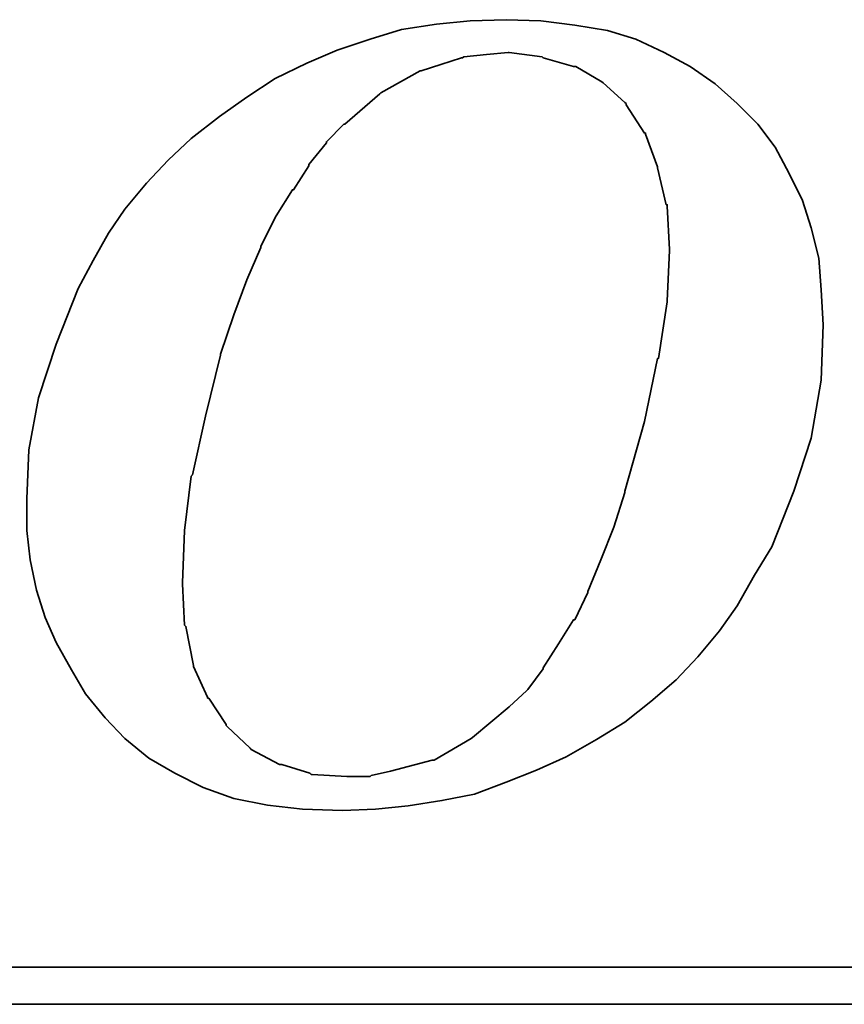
# Model space of a CAD drawing. Extents: x 14 to 593, y 42 to 129.
# Tile 43 of 48: x 173.46 to 175.47, y 87.55 to 89.95. Entities that reach past the tile are written whole.
import ezdxf

# ---------------------------------------------------------------- set-up
doc = ezdxf.new("R2010")
doc.units = 0
doc.header["$LTSCALE"] = 3
doc.header["$MEASUREMENT"] = 0
doc.layers.add('DIM', color=4, linetype='CONTINUOUS')
doc.layers.add('layer 1', color=7, linetype='CONTINUOUS')

# ---------------------------------------------------------------- blocks, each defined once
blk = doc.blocks.new('TBI MOTION logo(完整正式版)')
at = {"layer": 'layer 1', "color": 22, "lineweight": 35}
for points, knots in [([(35.79625, -6.98375), (35.79625, -6.98375), (36.23125, -7.43875), (36.23125, -7.43875), (36.23125, -7.43875), (36.23125, -7.43875), (36.75625, -7.87125), (36.75625, -7.87125), (36.75625, -7.87125), (36.75625, -7.87125), (37.33125, -8.20375), (37.33125, -8.20375), (37.33125, -8.20375), (37.33125, -8.20375), (37.95625, -8.51875), (37.95625, -8.51875), (37.95625, -8.51875), (37.95625, -8.51875), (38.62625, -8.75875), (38.62625, -8.75875), (38.62625, -8.75875), (38.62625, -8.75875), (39.37125, -8.90375), (39.37125, -8.90375), (39.37125, -8.90375), (39.37125, -8.90375), (40.14125, -8.99875), (40.14125, -8.99875), (40.14125, -8.99875), (40.14125, -8.99875), (41.02625, -9.02375), (41.02625, -9.02375), (41.02625, -9.02375), (41.02625, -9.02375), (41.74625, -8.99875), (41.74625, -8.99875), (41.74625, -8.99875), (41.74625, -8.99875), (42.46625, -8.92375), (42.46625, -8.92375), (42.46625, -8.92375), (42.46625, -8.92375), (43.21125, -8.80625), (43.21125, -8.80625), (43.21125, -8.80625), (43.21125, -8.80625), (43.93125, -8.66375), (43.93125, -8.66375), (43.93125, -8.66375), (43.93125, -8.66375), (44.62625, -8.39875), (44.62625, -8.39875), (44.62625, -8.39875), (44.62625, -8.39875), (45.29625, -8.13375), (45.29625, -8.13375), (45.29625, -8.13375), (45.29625, -8.13375), (45.94625, -7.84375), (45.94625, -7.84375), (45.94625, -7.84375), (45.94625, -7.84375), (46.61625, -7.46375), (46.61625, -7.46375), (46.61625, -7.46375), (46.61625, -7.46375), (47.24125, -7.07875), (47.24125, -7.07875), (47.24125, -7.07875), (47.24125, -7.07875), (47.81625, -6.62375), (47.81625, -6.62375), (47.81625, -6.62375), (47.81625, -6.62375), (48.36875, -6.14375), (48.36875, -6.14375), (48.36875, -6.14375), (48.36875, -6.14375), (48.84625, -5.64125), (48.84625, -5.64125), (48.84625, -5.64125), (48.84625, -5.64125), (49.32625, -5.06375), (49.32625, -5.06375), (49.32625, -5.06375), (49.32625, -5.06375), (49.71125, -4.51374), (49.71125, -4.51374), (49.71125, -4.51374), (49.71125, -4.51374), (50.09625, -3.83874), (50.09625, -3.83874), (50.09625, -3.83874), (50.09625, -3.83874), (50.48125, -3.21374), (50.48125, -3.21374), (50.48125, -3.21374), (50.48125, -3.21374), (50.96125, -1.99125), (50.96125, -1.99125), (50.96125, -1.99125), (50.96125, -1.99125), (51.34375, -0.81875), (51.34375, -0.81875), (51.34375, -0.81875), (51.34375, -0.81875), (51.56125, 0.45624), (51.56125, 0.45624), (51.56125, 0.45624), (51.56125, 0.45624), (51.60625, 1.67624), (51.60625, 1.67624), (51.60625, 1.67624), (51.60625, 1.67624), (51.56125, 2.44625), (51.56125, 2.44625), (51.56125, 2.44625), (51.56125, 2.44625), (51.51125, 3.14125), (51.51125, 3.14125), (51.51125, 3.14125), (51.51125, 3.14125), (51.34375, 3.81125), (51.34375, 3.81125), (51.34375, 3.81125), (51.34375, 3.81125), (51.15125, 4.41125), (51.15125, 4.41125), (51.15125, 4.41125), (51.15125, 4.41125), (50.86125, 5.01125), (50.86125, 5.01125), (50.86125, 5.01125), (50.86125, 5.01125), (50.55125, 5.58875), (50.55125, 5.58875), (50.55125, 5.58875), (50.55125, 5.58875), (50.16625, 6.09125), (50.16625, 6.09125), (50.16625, 6.09125), (50.16625, 6.09125), (49.71125, 6.54875), (49.71125, 6.54875), (49.71125, 6.54875), (49.71125, 6.54875), (49.23125, 6.98125), (49.23125, 6.98125), (49.23125, 6.98125), (49.23125, 6.98125), (48.67875, 7.36625), (48.67875, 7.36625), (48.67875, 7.36625), (48.67875, 7.36625), (48.10375, 7.67625), (48.10375, 7.67625), (48.10375, 7.67625), (48.10375, 7.67625), (47.48125, 7.96375), (47.48125, 7.96375), (47.48125, 7.96375), (47.48125, 7.96375), (46.85625, 8.15625), (46.85625, 8.15625), (46.85625, 8.15625), (46.85625, 8.15625), (46.13625, 8.27624), (46.13625, 8.27624), (46.13625, 8.27624), (46.13625, 8.27624), (45.39125, 8.37125), (45.39125, 8.37125), (45.39125, 8.37125), (45.39125, 8.37125), (44.62625, 8.39624), (44.62625, 8.39624), (44.62625, 8.39624), (44.62625, 8.39624), (43.83625, 8.37125), (43.83625, 8.37125), (43.83625, 8.37125), (43.83625, 8.37125), (43.09125, 8.30125), (43.09125, 8.30125), (43.09125, 8.30125), (43.09125, 8.30125), (42.32125, 8.18125), (42.32125, 8.18125), (42.32125, 8.18125), (42.32125, 8.18125), (41.62875, 7.96375), (41.62875, 7.96375), (41.62875, 7.96375), (41.62875, 7.96375), (40.90625, 7.72625), (40.90625, 7.72625), (40.90625, 7.72625), (40.90625, 7.72625), (40.23624, 7.43625), (40.23624, 7.43625), (40.23624, 7.43625), (40.23624, 7.43625), (39.54124, 7.10125), (39.54124, 7.10125), (39.54124, 7.10125), (39.54124, 7.10125), (38.91625, 6.69125), (38.91625, 6.69125), (38.91625, 6.69125), (38.91625, 6.69125), (38.31625, 6.26125), (38.31625, 6.26125), (38.31625, 6.26125), (38.31625, 6.26125), (37.69125, 5.78125), (37.69125, 5.78125), (37.69125, 5.78125), (37.69125, 5.78125), (37.18625, 5.30125), (37.18625, 5.30125), (37.18625, 5.30125), (37.18625, 5.30125), (36.70625, 4.79624), (36.70625, 4.79624), (36.70625, 4.79624), (36.70625, 4.79624), (36.23125, 4.22125), (36.23125, 4.22125), (36.23125, 4.22125), (36.23125, 4.22125), (35.87124, 3.69375), (35.87124, 3.69375), (35.87124, 3.69375), (35.87124, 3.69375), (35.53125, 3.09125), (35.53125, 3.09125), (35.53125, 3.09125), (35.53125, 3.09125), (35.19875, 2.47125), (35.19875, 2.47125), (35.19875, 2.47125), (35.19875, 2.47125), (34.71625, 1.24625), (34.71625, 1.24625), (34.71625, 1.24625), (34.71625, 1.24625), (34.33125, 0.06874), (34.33125, 0.06874), (34.33125, 0.06874), (34.33125, 0.06874), (34.11625, -1.07875), (34.11625, -1.07875), (34.11625, -1.07875), (34.11625, -1.07875), (34.07125, -2.15875), (34.07125, -2.15875), (34.07125, -2.15875), (34.07125, -2.15875), (34.07125, -2.85375), (34.07125, -2.85375), (34.07125, -2.85375), (34.07125, -2.85375), (34.14125, -3.50375), (34.14125, -3.50375), (34.14125, -3.50375), (34.14125, -3.50375), (34.28625, -4.17375), (34.28625, -4.17375), (34.28625, -4.17375), (34.28625, -4.17375), (34.47625, -4.77624), (34.47625, -4.77624), (34.47625, -4.77624), (34.47625, -4.77624), (34.71625, -5.32625), (34.71625, -5.32625), (34.71625, -5.32625), (34.71625, -5.32625), (35.05375, -5.92875), (35.05375, -5.92875), (35.05375, -5.92875), (35.05375, -5.92875), (35.36375, -6.45375), (35.36375, -6.45375), (35.36375, -6.45375), (35.36375, -6.45375), (35.79625, -6.98375), (35.79625, -6.98375)], [0, 0, 0, 0, 0.01388889, 0.01388889, 0.01388889, 0.01388889, 0.02777778, 0.02777778, 0.02777778, 0.02777778, 0.04166667, 0.04166667, 0.04166667, 0.04166667, 0.05555556, 0.05555556, 0.05555556, 0.05555556, 0.06944444, 0.06944444, 0.06944444, 0.06944444, 0.08333333, 0.08333333, 0.08333333, 0.08333333, 0.09722222, 0.09722222, 0.09722222, 0.09722222, 0.11111111, 0.11111111, 0.11111111, 0.11111111, 0.125, 0.125, 0.125, 0.125, 0.13888889, 0.13888889, 0.13888889, 0.13888889, 0.15277778, 0.15277778, 0.15277778, 0.15277778, 0.16666667, 0.16666667, 0.16666667, 0.16666667, 0.18055556, 0.18055556, 0.18055556, 0.18055556, 0.19444444, 0.19444444, 0.19444444, 0.19444444, 0.20833333, 0.20833333, 0.20833333, 0.20833333, 0.22222222, 0.22222222, 0.22222222, 0.22222222, 0.23611111, 0.23611111, 0.23611111, 0.23611111, 0.25, 0.25, 0.25, 0.25, 0.26388889, 0.26388889, 0.26388889, 0.26388889, 0.27777778, 0.27777778, 0.27777778, 0.27777778, 0.29166667, 0.29166667, 0.29166667, 0.29166667, 0.30555556, 0.30555556, 0.30555556, 0.30555556, 0.31944444, 0.31944444, 0.31944444, 0.31944444, 0.33333333, 0.33333333, 0.33333333, 0.33333333, 0.34722222, 0.34722222, 0.34722222, 0.34722222, 0.36111111, 0.36111111, 0.36111111, 0.36111111, 0.375, 0.375, 0.375, 0.375, 0.38888889, 0.38888889, 0.38888889, 0.38888889, 0.40277778, 0.40277778, 0.40277778, 0.40277778, 0.41666667, 0.41666667, 0.41666667, 0.41666667, 0.43055556, 0.43055556, 0.43055556, 0.43055556, 0.44444444, 0.44444444, 0.44444444, 0.44444444, 0.45833333, 0.45833333, 0.45833333, 0.45833333, 0.47222222, 0.47222222, 0.47222222, 0.47222222, 0.48611111, 0.48611111, 0.48611111, 0.48611111, 0.5, 0.5, 0.5, 0.5, 0.51388889, 0.51388889, 0.51388889, 0.51388889, 0.52777778, 0.52777778, 0.52777778, 0.52777778, 0.54166667, 0.54166667, 0.54166667, 0.54166667, 0.55555556, 0.55555556, 0.55555556, 0.55555556, 0.56944444, 0.56944444, 0.56944444, 0.56944444, 0.58333333, 0.58333333, 0.58333333, 0.58333333, 0.59722222, 0.59722222, 0.59722222, 0.59722222, 0.61111111, 0.61111111, 0.61111111, 0.61111111, 0.625, 0.625, 0.625, 0.625, 0.63888889, 0.63888889, 0.63888889, 0.63888889, 0.65277778, 0.65277778, 0.65277778, 0.65277778, 0.66666667, 0.66666667, 0.66666667, 0.66666667, 0.68055556, 0.68055556, 0.68055556, 0.68055556, 0.69444444, 0.69444444, 0.69444444, 0.69444444, 0.70833333, 0.70833333, 0.70833333, 0.70833333, 0.72222222, 0.72222222, 0.72222222, 0.72222222, 0.73611111, 0.73611111, 0.73611111, 0.73611111, 0.75, 0.75, 0.75, 0.75, 0.76388889, 0.76388889, 0.76388889, 0.76388889, 0.77777778, 0.77777778, 0.77777778, 0.77777778, 0.79166667, 0.79166667, 0.79166667, 0.79166667, 0.80555556, 0.80555556, 0.80555556, 0.80555556, 0.81944444, 0.81944444, 0.81944444, 0.81944444, 0.83333333, 0.83333333, 0.83333333, 0.83333333, 0.84722222, 0.84722222, 0.84722222, 0.84722222, 0.86111111, 0.86111111, 0.86111111, 0.86111111, 0.875, 0.875, 0.875, 0.875, 0.88888889, 0.88888889, 0.88888889, 0.88888889, 0.90277778, 0.90277778, 0.90277778, 0.90277778, 0.91666667, 0.91666667, 0.91666667, 0.91666667, 0.93055556, 0.93055556, 0.93055556, 0.93055556, 0.94444444, 0.94444444, 0.94444444, 0.94444444, 0.95833333, 0.95833333, 0.95833333, 0.95833333, 0.97222222, 0.97222222, 0.97222222, 0.97222222, 0.98611111, 0.98611111, 0.98611111, 0.98611111, 1, 1, 1, 1]), ([(38.33875, 1.03124), (38.33875, 1.03124), (38.62625, 1.89625), (38.62625, 1.89625), (38.62625, 1.89625), (38.62625, 1.89625), (38.91625, 2.66375), (38.91625, 2.66375), (38.91625, 2.66375), (38.91625, 2.66375), (39.22625, 3.38125), (39.22625, 3.38125), (39.22625, 3.38125), (39.22625, 3.38125), (39.22625, 3.40624), (39.22625, 3.40624), (39.22625, 3.40624), (39.22625, 3.40624), (39.56124, 4.07624), (39.56124, 4.07624), (39.56124, 4.07624), (39.56124, 4.07624), (39.92125, 4.65125), (39.92125, 4.65125), (39.92125, 4.65125), (39.92125, 4.65125), (39.94625, 4.65125), (39.94625, 4.65125), (39.94625, 4.65125), (39.94625, 4.65125), (40.28125, 5.17875), (40.28125, 5.17875), (40.28125, 5.17875), (40.28125, 5.17875), (40.28125, 5.20375), (40.28125, 5.20375), (40.28125, 5.20375), (40.28125, 5.20375), (40.66875, 5.68625), (40.66875, 5.68625), (40.66875, 5.68625), (40.66875, 5.68625), (40.66875, 5.70625), (40.66875, 5.70625), (40.66875, 5.70625), (40.66875, 5.70625), (41.05124, 6.09125), (41.05124, 6.09125), (41.05124, 6.09125), (41.05124, 6.09125), (41.07625, 6.09125), (41.07625, 6.09125), (41.07625, 6.09125), (41.07625, 6.09125), (41.84125, 6.76625), (41.84125, 6.76625), (41.84125, 6.76625), (41.84125, 6.76625), (41.86625, 6.78625), (41.86625, 6.78625), (41.86625, 6.78625), (41.86625, 6.78625), (42.73125, 7.26624), (42.73125, 7.26624), (42.73125, 7.26624), (42.73125, 7.26624), (42.75625, 7.26624), (42.75625, 7.26624), (42.75625, 7.26624), (42.75625, 7.26624), (43.18625, 7.41125), (43.18625, 7.41125), (43.18625, 7.41125), (43.18625, 7.41125), (43.64125, 7.55625), (43.64125, 7.55625), (43.64125, 7.55625), (43.64125, 7.55625), (43.66625, 7.55625), (43.66625, 7.55625), (43.66625, 7.55625), (43.66625, 7.55625), (43.69125, 7.58124), (43.69125, 7.58124), (43.69125, 7.58124), (43.69125, 7.58124), (44.19125, 7.62625), (44.19125, 7.62625), (44.19125, 7.62625), (44.19125, 7.62625), (44.67125, 7.67625), (44.67125, 7.67625), (44.67125, 7.67625), (44.67125, 7.67625), (44.69625, 7.67625), (44.69625, 7.67625), (44.69625, 7.67625), (44.69625, 7.67625), (45.41875, 7.58124), (45.41875, 7.58124), (45.41875, 7.58124), (45.41875, 7.58124), (45.44125, 7.55625), (45.44125, 7.55625), (45.44125, 7.55625), (45.44125, 7.55625), (46.11125, 7.36625), (46.11125, 7.36625), (46.11125, 7.36625), (46.11125, 7.36625), (46.13625, 7.36625), (46.13625, 7.36625), (46.13625, 7.36625), (46.13625, 7.36625), (46.15875, 7.36625), (46.15875, 7.36625), (46.15875, 7.36625), (46.15875, 7.36625), (46.73625, 7.02624), (46.73625, 7.02624), (46.73625, 7.02624), (46.73625, 7.02624), (46.76125, 7.00624), (46.76125, 7.00624), (46.76125, 7.00624), (46.76125, 7.00624), (47.24125, 6.57124), (47.24125, 6.57124), (47.24125, 6.57124), (47.24125, 6.57124), (47.26625, 6.54875), (47.26625, 6.54875), (47.26625, 6.54875), (47.26625, 6.54875), (47.26625, 6.52375), (47.26625, 6.52375), (47.26625, 6.52375), (47.26625, 6.52375), (47.67375, 5.89875), (47.67375, 5.89875), (47.67375, 5.89875), (47.67375, 5.89875), (47.69625, 5.89875), (47.69625, 5.89875), (47.69625, 5.89875), (47.69625, 5.89875), (47.69625, 5.87625), (47.69625, 5.87625), (47.69625, 5.87625), (47.69625, 5.87625), (47.96125, 5.15625), (47.96125, 5.15625), (47.96125, 5.15625), (47.96125, 5.15625), (47.96125, 5.13125), (47.96125, 5.13125), (47.96125, 5.13125), (47.96125, 5.13125), (48.15125, 4.31875), (48.15125, 4.31875), (48.15125, 4.31875), (48.15125, 4.31875), (48.17625, 4.31875), (48.17625, 4.31875), (48.17625, 4.31875), (48.17625, 4.31875), (48.17625, 4.29125), (48.17625, 4.29125), (48.17625, 4.29125), (48.17625, 4.29125), (48.22625, 3.33125), (48.22625, 3.33125), (48.22625, 3.33125), (48.22625, 3.33125), (48.22625, 3.30875), (48.22625, 3.30875), (48.22625, 3.30875), (48.22625, 3.30875), (48.17625, 2.20624), (48.17625, 2.20624), (48.17625, 2.20624), (48.17625, 2.20624), (48.17625, 2.18124), (48.17625, 2.18124), (48.17625, 2.18124), (48.17625, 2.18124), (47.98375, 0.93624), (47.98375, 0.93624), (47.98375, 0.93624), (47.98375, 0.93624), (47.96125, 0.93624), (47.96125, 0.93624), (47.96125, 0.93624), (47.96125, 0.93624), (47.67375, -0.45874), (47.67375, -0.45874), (47.67375, -0.45874), (47.67375, -0.45874), (47.24125, -1.99125), (47.24125, -1.99125), (47.24125, -1.99125), (47.24125, -1.99125), (47.24125, -2.01874), (47.24125, -2.01874), (47.24125, -2.01874), (47.24125, -2.01874), (47.00125, -2.78375), (47.00125, -2.78375), (47.00125, -2.78375), (47.00125, -2.78375), (46.71125, -3.50375), (46.71125, -3.50375), (46.71125, -3.50375), (46.71125, -3.50375), (46.42625, -4.19875), (46.42625, -4.19875), (46.42625, -4.19875), (46.42625, -4.19875), (46.42625, -4.22375), (46.42625, -4.22375), (46.42625, -4.22375), (46.42625, -4.22375), (46.13625, -4.82374), (46.13625, -4.82374), (46.13625, -4.82374), (46.13625, -4.82374), (46.11125, -4.82374), (46.11125, -4.82374), (46.11125, -4.82374), (46.11125, -4.82374), (45.77625, -5.35125), (45.77625, -5.35125), (45.77625, -5.35125), (45.77625, -5.35125), (45.44125, -5.87875), (45.44125, -5.87875), (45.44125, -5.87875), (45.44125, -5.87875), (45.44125, -5.90375), (45.44125, -5.90375), (45.44125, -5.90375), (45.44125, -5.90375), (45.10625, -6.35875), (45.10625, -6.35875), (45.10625, -6.35875), (45.10625, -6.35875), (45.08125, -6.38375), (45.08125, -6.38375), (45.08125, -6.38375), (45.08125, -6.38375), (44.69625, -6.74375), (44.69625, -6.74375), (44.69625, -6.74375), (44.69625, -6.74375), (43.88375, -7.41625), (43.88375, -7.41625), (43.88375, -7.41625), (43.88375, -7.41625), (43.85625, -7.43875), (43.85625, -7.43875), (43.85625, -7.43875), (43.85625, -7.43875), (43.04125, -7.91875), (43.04125, -7.91875), (43.04125, -7.91875), (43.04125, -7.91875), (43.01625, -7.91875), (43.01625, -7.91875), (43.01625, -7.91875), (43.01625, -7.91875), (42.99625, -7.91875), (42.99625, -7.91875), (42.99625, -7.91875), (42.99625, -7.91875), (42.08125, -8.15875), (42.08125, -8.15875), (42.08125, -8.15875), (42.08125, -8.15875), (41.65125, -8.25625), (41.65125, -8.25625), (41.65125, -8.25625), (41.65125, -8.25625), (41.62875, -8.27875), (41.62875, -8.27875), (41.62875, -8.27875), (41.62875, -8.27875), (41.60125, -8.27875), (41.60125, -8.27875), (41.60125, -8.27875), (41.60125, -8.27875), (41.12125, -8.27875), (41.12125, -8.27875), (41.12125, -8.27875), (41.12125, -8.27875), (40.35624, -8.23125), (40.35624, -8.23125), (40.35624, -8.23125), (40.35624, -8.23125), (40.33125, -8.23125), (40.33125, -8.23125), (40.33125, -8.23125), (40.33125, -8.23125), (40.30625, -8.20375), (40.30625, -8.20375), (40.30625, -8.20375), (40.30625, -8.20375), (39.68375, -8.01375), (39.68375, -8.01375), (39.68375, -8.01375), (39.68375, -8.01375), (39.66124, -8.01375), (39.66124, -8.01375), (39.66124, -8.01375), (39.66124, -8.01375), (39.63625, -8.01375), (39.63625, -8.01375), (39.63625, -8.01375), (39.63625, -8.01375), (39.01125, -7.67875), (39.01125, -7.67875), (39.01125, -7.67875), (39.01125, -7.67875), (38.98875, -7.65375), (38.98875, -7.65375), (38.98875, -7.65375), (38.98875, -7.65375), (38.48625, -7.17375), (38.48625, -7.17375), (38.48625, -7.17375), (38.48625, -7.17375), (38.45875, -7.14875), (38.45875, -7.14875), (38.45875, -7.14875), (38.45875, -7.14875), (38.45875, -7.12875), (38.45875, -7.12875), (38.45875, -7.12875), (38.45875, -7.12875), (38.07625, -6.54875), (38.07625, -6.54875), (38.07625, -6.54875), (38.07625, -6.54875), (38.05125, -6.54875), (38.05125, -6.54875), (38.05125, -6.54875), (38.05125, -6.54875), (38.05125, -6.52875), (38.05125, -6.52875), (38.05125, -6.52875), (38.05125, -6.52875), (37.74125, -5.85375), (37.74125, -5.85375), (37.74125, -5.85375), (37.74125, -5.85375), (37.74125, -5.82875), (37.74125, -5.82875), (37.74125, -5.82875), (37.74125, -5.82875), (37.57375, -4.96875), (37.57375, -4.96875), (37.57375, -4.96875), (37.57375, -4.96875), (37.54625, -4.94375), (37.54625, -4.94375), (37.54625, -4.94375), (37.54625, -4.94375), (37.50125, -4.03375), (37.50125, -4.03375), (37.50125, -4.03375), (37.50125, -4.03375), (37.50125, -4.00875), (37.50125, -4.00875), (37.50125, -4.00875), (37.50125, -4.00875), (37.54625, -2.85375), (37.54625, -2.85375), (37.54625, -2.85375), (37.54625, -2.85375), (37.69125, -1.65875), (37.69125, -1.65875), (37.69125, -1.65875), (37.69125, -1.65875), (37.71624, -1.63375), (37.71624, -1.63375), (37.71624, -1.63375), (37.71624, -1.63375), (38.00375, -0.33875), (38.00375, -0.33875), (38.00375, -0.33875), (38.00375, -0.33875), (38.33875, 1.00624), (38.33875, 1.00624), (38.33875, 1.00624), (38.33875, 1.00624), (38.33875, 1.03124), (38.33875, 1.03124)], [0, 0, 0, 0, 0.01010101, 0.01010101, 0.01010101, 0.01010101, 0.02020202, 0.02020202, 0.02020202, 0.02020202, 0.03030303, 0.03030303, 0.03030303, 0.03030303, 0.04040404, 0.04040404, 0.04040404, 0.04040404, 0.05050505, 0.05050505, 0.05050505, 0.05050505, 0.06060606, 0.06060606, 0.06060606, 0.06060606, 0.07070707, 0.07070707, 0.07070707, 0.07070707, 0.08080808, 0.08080808, 0.08080808, 0.08080808, 0.09090909, 0.09090909, 0.09090909, 0.09090909, 0.1010101, 0.1010101, 0.1010101, 0.1010101, 0.11111111, 0.11111111, 0.11111111, 0.11111111, 0.12121212, 0.12121212, 0.12121212, 0.12121212, 0.13131313, 0.13131313, 0.13131313, 0.13131313, 0.14141414, 0.14141414, 0.14141414, 0.14141414, 0.15151515, 0.15151515, 0.15151515, 0.15151515, 0.16161616, 0.16161616, 0.16161616, 0.16161616, 0.17171717, 0.17171717, 0.17171717, 0.17171717, 0.18181818, 0.18181818, 0.18181818, 0.18181818, 0.19191919, 0.19191919, 0.19191919, 0.19191919, 0.2020202, 0.2020202, 0.2020202, 0.2020202, 0.21212121, 0.21212121, 0.21212121, 0.21212121, 0.22222222, 0.22222222, 0.22222222, 0.22222222, 0.23232323, 0.23232323, 0.23232323, 0.23232323, 0.24242424, 0.24242424, 0.24242424, 0.24242424, 0.25252525, 0.25252525, 0.25252525, 0.25252525, 0.26262626, 0.26262626, 0.26262626, 0.26262626, 0.27272727, 0.27272727, 0.27272727, 0.27272727, 0.28282828, 0.28282828, 0.28282828, 0.28282828, 0.29292929, 0.29292929, 0.29292929, 0.29292929, 0.3030303, 0.3030303, 0.3030303, 0.3030303, 0.31313131, 0.31313131, 0.31313131, 0.31313131, 0.32323232, 0.32323232, 0.32323232, 0.32323232, 0.33333333, 0.33333333, 0.33333333, 0.33333333, 0.34343434, 0.34343434, 0.34343434, 0.34343434, 0.35353535, 0.35353535, 0.35353535, 0.35353535, 0.36363636, 0.36363636, 0.36363636, 0.36363636, 0.37373737, 0.37373737, 0.37373737, 0.37373737, 0.38383838, 0.38383838, 0.38383838, 0.38383838, 0.39393939, 0.39393939, 0.39393939, 0.39393939, 0.4040404, 0.4040404, 0.4040404, 0.4040404, 0.41414141, 0.41414141, 0.41414141, 0.41414141, 0.42424242, 0.42424242, 0.42424242, 0.42424242, 0.43434343, 0.43434343, 0.43434343, 0.43434343, 0.44444444, 0.44444444, 0.44444444, 0.44444444, 0.45454545, 0.45454545, 0.45454545, 0.45454545, 0.46464646, 0.46464646, 0.46464646, 0.46464646, 0.47474747, 0.47474747, 0.47474747, 0.47474747, 0.48484848, 0.48484848, 0.48484848, 0.48484848, 0.49494949, 0.49494949, 0.49494949, 0.49494949, 0.50505051, 0.50505051, 0.50505051, 0.50505051, 0.51515152, 0.51515152, 0.51515152, 0.51515152, 0.52525253, 0.52525253, 0.52525253, 0.52525253, 0.53535354, 0.53535354, 0.53535354, 0.53535354, 0.54545455, 0.54545455, 0.54545455, 0.54545455, 0.55555556, 0.55555556, 0.55555556, 0.55555556, 0.56565657, 0.56565657, 0.56565657, 0.56565657, 0.57575758, 0.57575758, 0.57575758, 0.57575758, 0.58585859, 0.58585859, 0.58585859, 0.58585859, 0.5959596, 0.5959596, 0.5959596, 0.5959596, 0.60606061, 0.60606061, 0.60606061, 0.60606061, 0.61616162, 0.61616162, 0.61616162, 0.61616162, 0.62626263, 0.62626263, 0.62626263, 0.62626263, 0.63636364, 0.63636364, 0.63636364, 0.63636364, 0.64646465, 0.64646465, 0.64646465, 0.64646465, 0.65656566, 0.65656566, 0.65656566, 0.65656566, 0.66666667, 0.66666667, 0.66666667, 0.66666667, 0.67676768, 0.67676768, 0.67676768, 0.67676768, 0.68686869, 0.68686869, 0.68686869, 0.68686869, 0.6969697, 0.6969697, 0.6969697, 0.6969697, 0.70707071, 0.70707071, 0.70707071, 0.70707071, 0.71717172, 0.71717172, 0.71717172, 0.71717172, 0.72727273, 0.72727273, 0.72727273, 0.72727273, 0.73737374, 0.73737374, 0.73737374, 0.73737374, 0.74747475, 0.74747475, 0.74747475, 0.74747475, 0.75757576, 0.75757576, 0.75757576, 0.75757576, 0.76767677, 0.76767677, 0.76767677, 0.76767677, 0.77777778, 0.77777778, 0.77777778, 0.77777778, 0.78787879, 0.78787879, 0.78787879, 0.78787879, 0.7979798, 0.7979798, 0.7979798, 0.7979798, 0.80808081, 0.80808081, 0.80808081, 0.80808081, 0.81818182, 0.81818182, 0.81818182, 0.81818182, 0.82828283, 0.82828283, 0.82828283, 0.82828283, 0.83838384, 0.83838384, 0.83838384, 0.83838384, 0.84848485, 0.84848485, 0.84848485, 0.84848485, 0.85858586, 0.85858586, 0.85858586, 0.85858586, 0.86868687, 0.86868687, 0.86868687, 0.86868687, 0.87878788, 0.87878788, 0.87878788, 0.87878788, 0.88888889, 0.88888889, 0.88888889, 0.88888889, 0.8989899, 0.8989899, 0.8989899, 0.8989899, 0.90909091, 0.90909091, 0.90909091, 0.90909091, 0.91919192, 0.91919192, 0.91919192, 0.91919192, 0.92929293, 0.92929293, 0.92929293, 0.92929293, 0.93939394, 0.93939394, 0.93939394, 0.93939394, 0.94949495, 0.94949495, 0.94949495, 0.94949495, 0.95959596, 0.95959596, 0.95959596, 0.95959596, 0.96969697, 0.96969697, 0.96969697, 0.96969697, 0.97979798, 0.97979798, 0.97979798, 0.97979798, 0.98989899, 0.98989899, 0.98989899, 0.98989899, 1, 1, 1, 1]), ([(75.90875, -9.47875), (75.90875, -9.47875), (75.90875, -12.28625), (75.90875, -12.28625), (75.90875, -12.28625), (75.90875, -12.28625), (75.90875, -12.47875), (75.90875, -12.47875), (75.90875, -12.47875), (75.90875, -12.47875), (75.71625, -12.47875), (75.71625, -12.47875), (75.71625, -12.47875), (75.71625, -12.47875), (-88.32875, -12.47875), (-88.32875, -12.47875), (-88.32875, -12.47875), (-88.32875, -12.47875), (-88.32875, -13.29375), (-88.32875, -13.29375), (-88.32875, -13.29375), (-88.32875, -13.29375), (82.89125, -13.29375), (82.89125, -13.29375), (82.89125, -13.29375), (82.89125, -13.29375), (75.90875, -9.47875), (75.90875, -9.47875)], [0, 0, 0, 0, 0.14285714, 0.14285714, 0.14285714, 0.14285714, 0.28571429, 0.28571429, 0.28571429, 0.28571429, 0.42857143, 0.42857143, 0.42857143, 0.42857143, 0.57142857, 0.57142857, 0.57142857, 0.57142857, 0.71428571, 0.71428571, 0.71428571, 0.71428571, 0.85714286, 0.85714286, 0.85714286, 0.85714286, 1, 1, 1, 1])]:
    blk.add_open_spline(points, degree=3, knots=knots, dxfattribs=at)

msp = doc.modelspace()

# ---------------------------------------------------------------- block references
at = {"layer": 'DIM', "color": 7, "xscale": 0.1106772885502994, "yscale": 0.1106772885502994, "zscale": 0.1106772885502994}
msp.add_blockref('TBI MOTION logo(完整正式版)', (169.7024, 89.0165), dxfattribs=at)

doc.saveas('drawing.dxf')
